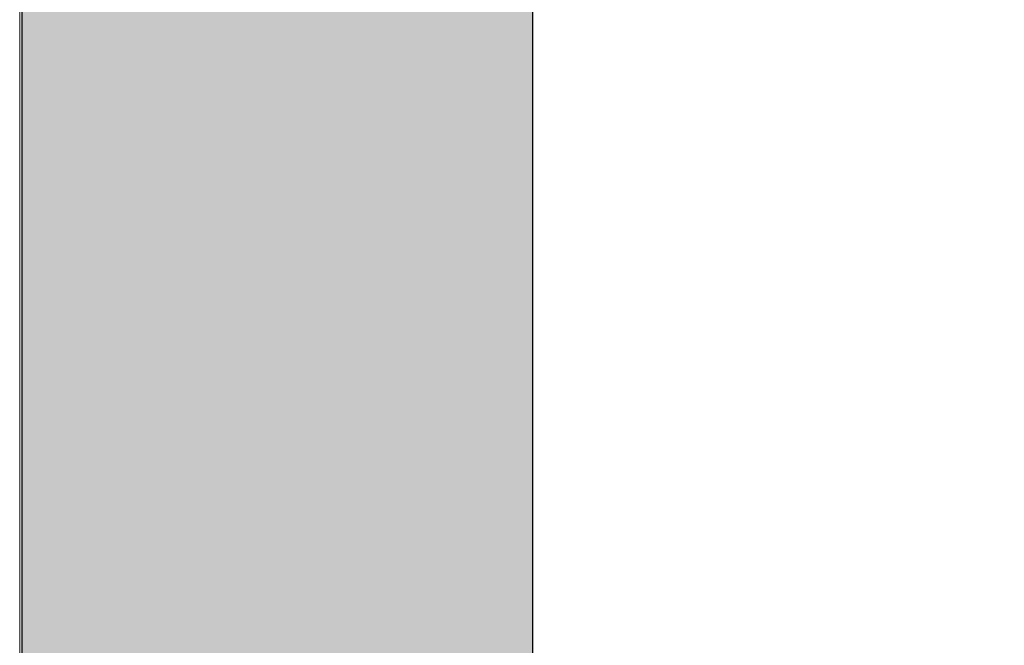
# Model space of a CAD drawing. Header units: millimetres. Extents: x -48837 to 98707, y -908 to 19261.
# Tile 12 of 143: x -38237 to -37852, y 3398 to 3643. Entities that reach past the tile are written whole.
import ezdxf

# ---------------------------------------------------------------- set-up
doc = ezdxf.new("R2010")
doc.units = ezdxf.units.MM
for name, color, linetype, lineweight in [('A-GLAZ', 151, 'Continuous', 9), ('A-WALL', 113, 'Continuous', 9), ('I-WALL', 2, 'Continuous', 9)]:
    doc.layers.add(name, color=color, linetype=linetype, lineweight=lineweight)

# ---------------------------------------------------------------- blocks, each defined once
blk = doc.blocks.new('Skydome Long - type 1-1325392-Coupe 1')
at = {"layer": 'A-GLAZ'}
blk.add_ellipse((-37183.84, 2698.77), major_axis=(0, 914.45), ratio=1, start_param=5.408142, end_param=7.262949, dxfattribs=at)

msp = doc.modelspace()

# ---------------------------------------------------------------- hatches: boundary and pattern name
at = {"layer": 'A-WALL'}
h = msp.add_hatch(color=7, dxfattribs=at)
h.paths.add_polyline_path([(-38149.295, 2518.308), (-38036.593, 2518.308), (-38036.593, 2883.664), (-38236.593, 2873.182), (-38236.593, 2518.308)])
h.paths.add_polyline_path([(-38236.593, 3073.457), (-38036.593, 3083.938), (-38036.593, 3953.308), (-38236.593, 3953.308), (-38236.593, 3225.2)])

# ---------------------------------------------------------------- linework, layer by layer
at = {"layer": 'A-WALL', "lineweight": 25}
for p, q in [((-38236.593, 3953.308), (-38236.593, 3073.457)), ((-38036.593, 3083.938), (-38036.593, 3953.308))]:
    msp.add_line(p, q, dxfattribs=at)
at = {"layer": 'I-WALL'}
msp.add_line((-38237.45, 3000), (-38237.45, 3653.308), dxfattribs=at)

# ---------------------------------------------------------------- block references
at = {"layer": 'A-GLAZ', "lineweight": 25}
msp.add_blockref('Skydome Long - type 1-1325392-Coupe 1', (0, 0), dxfattribs=at)

doc.saveas('drawing.dxf')
